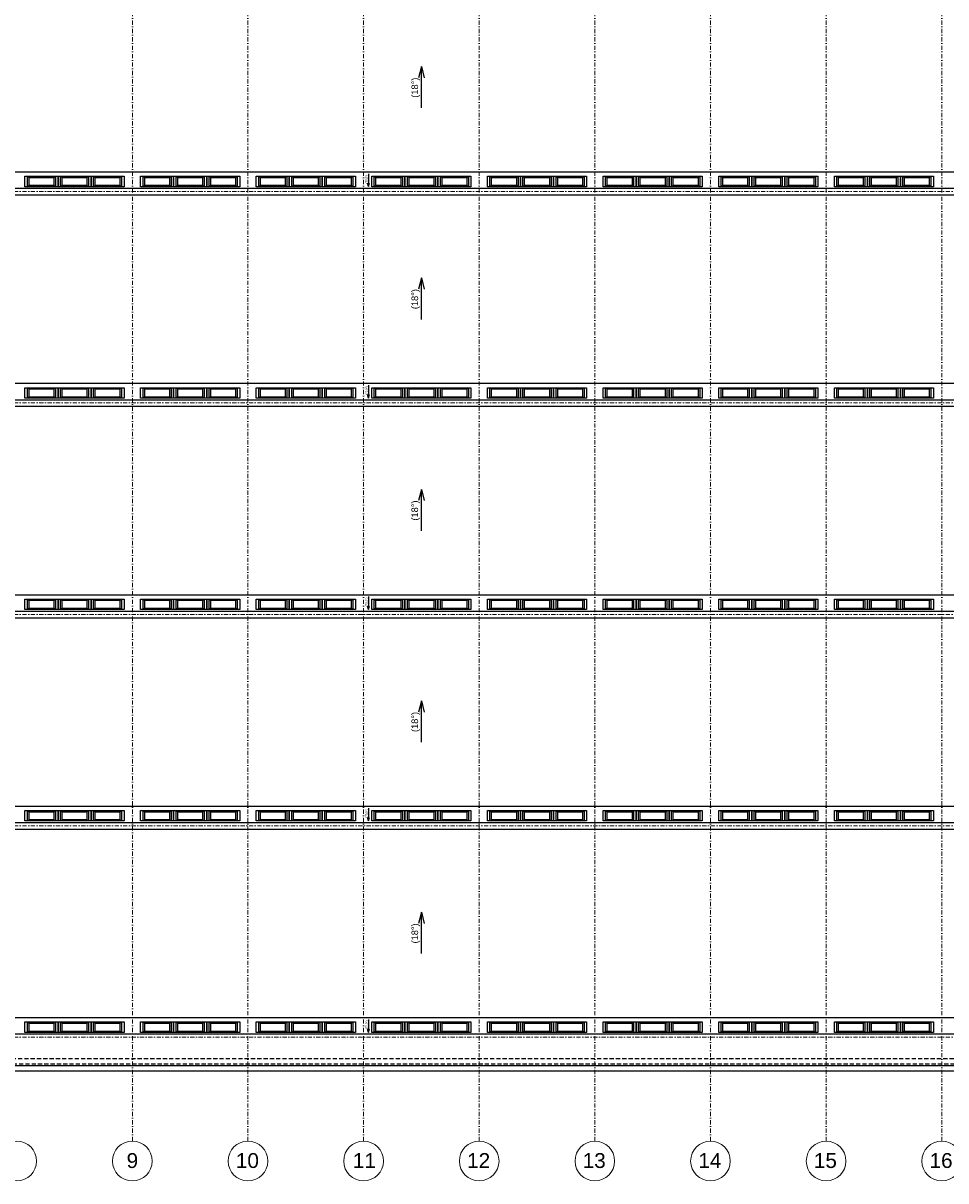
# Model space of a CAD drawing. Header units: millimetres. Extents: x 537057 to 1501572, y -190379 to -110693.
# Tile 3 of 5: x 1443412 to 1471342, y -180971 to -145929. Entities that reach past the tile are written whole.
import ezdxf
from ezdxf.enums import TextEntityAlignment as Align

# ---------------------------------------------------------------- set-up
doc = ezdxf.new("R2010")
doc.units = ezdxf.units.MM
doc.header["$LTSCALE"] = 10
doc.linetypes.add('DASHDOT', pattern=[25.4, 12.7, -6.35, 0, -6.35])
doc.linetypes.add('DASHED', pattern=[19.05, 12.7, -6.35])
for name, color, linetype, lineweight in [('CKSTENY_OSY', 1, 'DASHDOT', 15), ('CKTEXTY_MALE', 3, 'Continuous', 25), ('CKTEXTY_STREDNI', 6, 'Continuous', 50), ('S-GRID-IDEN', 7, 'Continuous', 9)]:
    doc.layers.add(name, color=color, linetype=linetype, lineweight=lineweight)
for name, color, linetype in [('CKSTENY_PODROVINOU', 7, 'Continuous'), ('CKSTENY_SKRYTE', 7, 'DASHED'), ('TP_klempířské_konstrukce', 142, 'Continuous')]:
    doc.layers.add(name, color=color, linetype=linetype)
doc.styles.add('Arial_1', font='arial.ttf', dxfattribs={"height": 450})
doc.styles.add('TOP_ARIAL_CE', font='arial.ttf', dxfattribs={"height": 100})

# ---------------------------------------------------------------- blocks, each defined once
blk = doc.blocks.new('Šipky')
at = {"color": 0, "linetype": 'ByBlock', "lineweight": -2}
for p, q in [((-225, 0), (-80, 0)), ((225, 0), (103, 30)), ((225, 0), (103, -30)), ((-80, 0), (27, 0)), ((27, 0), (225, 0))]:
    blk.add_line(p, q, dxfattribs=at)

msp = doc.modelspace()

# ---------------------------------------------------------------- linework, layer by layer
at = {"layer": 'CKSTENY_OSY', "lineweight": 5}
for p, q in [((1446717, -179771), (1446717, -111893)), ((1450217, -179771), (1450217, -111893)), ((1453717, -179771), (1453717, -111893)), ((1457217, -179771), (1457217, -111893)), ((1460717, -179771), (1460717, -111893)), ((1464217, -179771), (1464217, -111893)), ((1467717, -179771), (1467717, -111893)), ((1471217, -179771), (1471217, -111893)), ((1417470, -151026), (1500372, -151026)), ((1417470, -157426), (1500372, -157426)), ((1417470, -163826), (1500372, -163826)), ((1417470, -170226), (1500372, -170226)), ((1417470, -176626), (1500372, -176626))]:
    msp.add_line(p, q, dxfattribs=at)
at = {"layer": 'CKSTENY_PODROVINOU'}
for p, q in [((1418472, -150431), (1496107, -150431)), ((1418472, -150926), (1496107, -150926)), ((1418472, -151126), (1496107, -151126)), ((1418472, -156831), (1496107, -156831)), ((1418472, -157326), (1496107, -157326)), ((1418472, -157526), (1496107, -157526)), ((1418272, -163231), (1496107, -163231)), ((1418272, -163726), (1496107, -163726)), ((1418272, -163926), (1496107, -163926)), ((1418272, -169631), (1496107, -169631)), ((1418272, -170126), (1496107, -170126)), ((1418272, -170326), (1496107, -170326)), ((1418272, -176031), (1496107, -176031)), ((1418272, -176526), (1496107, -176526)), ((1417952, -177481), (1496107, -177481))]:
    msp.add_line(p, q, dxfattribs=at)
for points in [[(1443467, -150563), (1444467, -150563), (1444467, -150879), (1443467, -150879)], [(1443542, -150582), (1444392, -150582), (1444392, -150861), (1443542, -150861)], [(1443592, -150597), (1444342, -150597), (1444342, -150846), (1443592, -150846)], [(1444467, -150563), (1445467, -150563), (1445467, -150879), (1444467, -150879)], [(1444542, -150582), (1445392, -150582), (1445392, -150861), (1444542, -150861)], [(1444592, -150597), (1445342, -150597), (1445342, -150846), (1444592, -150846)], [(1445467, -150563), (1446467, -150563), (1446467, -150879), (1445467, -150879)], [(1445542, -150582), (1446392, -150582), (1446392, -150861), (1445542, -150861)], [(1445592, -150597), (1446342, -150597), (1446342, -150846), (1445592, -150846)], [(1446967, -150563), (1447967, -150563), (1447967, -150879), (1446967, -150879)], [(1447042, -150582), (1447892, -150582), (1447892, -150861), (1447042, -150861)], [(1447092, -150597), (1447842, -150597), (1447842, -150846), (1447092, -150846)], [(1447967, -150563), (1448967, -150563), (1448967, -150879), (1447967, -150879)], [(1448042, -150582), (1448892, -150582), (1448892, -150861), (1448042, -150861)], [(1448092, -150597), (1448842, -150597), (1448842, -150846), (1448092, -150846)], [(1448967, -150563), (1449967, -150563), (1449967, -150879), (1448967, -150879)], [(1449042, -150582), (1449892, -150582), (1449892, -150861), (1449042, -150861)], [(1449092, -150597), (1449842, -150597), (1449842, -150846), (1449092, -150846)], [(1450467, -150563), (1451467, -150563), (1451467, -150879), (1450467, -150879)], [(1450542, -150582), (1451392, -150582), (1451392, -150861), (1450542, -150861)], [(1450592, -150597), (1451342, -150597), (1451342, -150846), (1450592, -150846)], [(1451467, -150563), (1452467, -150563), (1452467, -150879), (1451467, -150879)], [(1451542, -150582), (1452392, -150582), (1452392, -150861), (1451542, -150861)], [(1451592, -150597), (1452342, -150597), (1452342, -150846), (1451592, -150846)], [(1452467, -150563), (1453467, -150563), (1453467, -150879), (1452467, -150879)], [(1452542, -150582), (1453392, -150582), (1453392, -150861), (1452542, -150861)], [(1452592, -150597), (1453342, -150597), (1453342, -150846), (1452592, -150846)], [(1453967, -150563), (1454967, -150563), (1454967, -150879), (1453967, -150879)], [(1454042, -150582), (1454892, -150582), (1454892, -150861), (1454042, -150861)], [(1454092, -150597), (1454842, -150597), (1454842, -150846), (1454092, -150846)], [(1454967, -150563), (1455967, -150563), (1455967, -150879), (1454967, -150879)], [(1455042, -150582), (1455892, -150582), (1455892, -150861), (1455042, -150861)], [(1455092, -150597), (1455842, -150597), (1455842, -150846), (1455092, -150846)], [(1455967, -150563), (1456967, -150563), (1456967, -150879), (1455967, -150879)], [(1456042, -150582), (1456892, -150582), (1456892, -150861), (1456042, -150861)], [(1456092, -150597), (1456842, -150597), (1456842, -150846), (1456092, -150846)], [(1457467, -150563), (1458467, -150563), (1458467, -150879), (1457467, -150879)], [(1457542, -150582), (1458392, -150582), (1458392, -150861), (1457542, -150861)], [(1457592, -150597), (1458342, -150597), (1458342, -150846), (1457592, -150846)], [(1458467, -150563), (1459467, -150563), (1459467, -150879), (1458467, -150879)], [(1458542, -150582), (1459392, -150582), (1459392, -150861), (1458542, -150861)], [(1458592, -150597), (1459342, -150597), (1459342, -150846), (1458592, -150846)], [(1459467, -150563), (1460467, -150563), (1460467, -150879), (1459467, -150879)], [(1459542, -150582), (1460392, -150582), (1460392, -150861), (1459542, -150861)], [(1459592, -150597), (1460342, -150597), (1460342, -150846), (1459592, -150846)], [(1460967, -150563), (1461967, -150563), (1461967, -150879), (1460967, -150879)], [(1461042, -150582), (1461892, -150582), (1461892, -150861), (1461042, -150861)], [(1461092, -150597), (1461842, -150597), (1461842, -150846), (1461092, -150846)], [(1461967, -150563), (1462967, -150563), (1462967, -150879), (1461967, -150879)], [(1462042, -150582), (1462892, -150582), (1462892, -150861), (1462042, -150861)], [(1462092, -150597), (1462842, -150597), (1462842, -150846), (1462092, -150846)], [(1462967, -150563), (1463967, -150563), (1463967, -150879), (1462967, -150879)], [(1463042, -150582), (1463892, -150582), (1463892, -150861), (1463042, -150861)], [(1463092, -150597), (1463842, -150597), (1463842, -150846), (1463092, -150846)], [(1464467, -150563), (1465467, -150563), (1465467, -150879), (1464467, -150879)], [(1464542, -150582), (1465392, -150582), (1465392, -150861), (1464542, -150861)], [(1464592, -150597), (1465342, -150597), (1465342, -150846), (1464592, -150846)], [(1465467, -150563), (1466467, -150563), (1466467, -150879), (1465467, -150879)], [(1465542, -150582), (1466392, -150582), (1466392, -150861), (1465542, -150861)], [(1465592, -150597), (1466342, -150597), (1466342, -150846), (1465592, -150846)], [(1466467, -150563), (1467467, -150563), (1467467, -150879), (1466467, -150879)], [(1466542, -150582), (1467392, -150582), (1467392, -150861), (1466542, -150861)], [(1466592, -150597), (1467342, -150597), (1467342, -150846), (1466592, -150846)], [(1467967, -150563), (1468967, -150563), (1468967, -150879), (1467967, -150879)], [(1468042, -150582), (1468892, -150582), (1468892, -150861), (1468042, -150861)], [(1468092, -150597), (1468842, -150597), (1468842, -150846), (1468092, -150846)], [(1468967, -150563), (1469967, -150563), (1469967, -150879), (1468967, -150879)], [(1469042, -150582), (1469892, -150582), (1469892, -150861), (1469042, -150861)], [(1469092, -150597), (1469842, -150597), (1469842, -150846), (1469092, -150846)], [(1469967, -150563), (1470967, -150563), (1470967, -150879), (1469967, -150879)], [(1470042, -150582), (1470892, -150582), (1470892, -150861), (1470042, -150861)], [(1470092, -150597), (1470842, -150597), (1470842, -150846), (1470092, -150846)], [(1443467, -156963), (1444467, -156963), (1444467, -157279), (1443467, -157279)], [(1443542, -156982), (1444392, -156982), (1444392, -157261), (1443542, -157261)], [(1444467, -156963), (1445467, -156963), (1445467, -157279), (1444467, -157279)], [(1444542, -156982), (1445392, -156982), (1445392, -157261), (1444542, -157261)], [(1445467, -156963), (1446467, -156963), (1446467, -157279), (1445467, -157279)], [(1445542, -156982), (1446392, -156982), (1446392, -157261), (1445542, -157261)], [(1446967, -156963), (1447967, -156963), (1447967, -157279), (1446967, -157279)], [(1447042, -156982), (1447892, -156982), (1447892, -157261), (1447042, -157261)], [(1447967, -156963), (1448967, -156963), (1448967, -157279), (1447967, -157279)], [(1448042, -156982), (1448892, -156982), (1448892, -157261), (1448042, -157261)], [(1448967, -156963), (1449967, -156963), (1449967, -157279), (1448967, -157279)], [(1449042, -156982), (1449892, -156982), (1449892, -157261), (1449042, -157261)], [(1450467, -156963), (1451467, -156963), (1451467, -157279), (1450467, -157279)], [(1450542, -156982), (1451392, -156982), (1451392, -157261), (1450542, -157261)], [(1451467, -156963), (1452467, -156963), (1452467, -157279), (1451467, -157279)], [(1451542, -156982), (1452392, -156982), (1452392, -157261), (1451542, -157261)], [(1452467, -156963), (1453467, -156963), (1453467, -157279), (1452467, -157279)], [(1452542, -156982), (1453392, -156982), (1453392, -157261), (1452542, -157261)], [(1453967, -156963), (1454967, -156963), (1454967, -157279), (1453967, -157279)], [(1454042, -156982), (1454892, -156982), (1454892, -157261), (1454042, -157261)], [(1454967, -156963), (1455967, -156963), (1455967, -157279), (1454967, -157279)], [(1455042, -156982), (1455892, -156982), (1455892, -157261), (1455042, -157261)], [(1455967, -156963), (1456967, -156963), (1456967, -157279), (1455967, -157279)], [(1456042, -156982), (1456892, -156982), (1456892, -157261), (1456042, -157261)], [(1457467, -156963), (1458467, -156963), (1458467, -157279), (1457467, -157279)], [(1457542, -156982), (1458392, -156982), (1458392, -157261), (1457542, -157261)], [(1458467, -156963), (1459467, -156963), (1459467, -157279), (1458467, -157279)], [(1458542, -156982), (1459392, -156982), (1459392, -157261), (1458542, -157261)], [(1459467, -156963), (1460467, -156963), (1460467, -157279), (1459467, -157279)], [(1459542, -156982), (1460392, -156982), (1460392, -157261), (1459542, -157261)], [(1460967, -156963), (1461967, -156963), (1461967, -157279), (1460967, -157279)], [(1461042, -156982), (1461892, -156982), (1461892, -157261), (1461042, -157261)], [(1461967, -156963), (1462967, -156963), (1462967, -157279), (1461967, -157279)], [(1462042, -156982), (1462892, -156982), (1462892, -157261), (1462042, -157261)], [(1462967, -156963), (1463967, -156963), (1463967, -157279), (1462967, -157279)], [(1463042, -156982), (1463892, -156982), (1463892, -157261), (1463042, -157261)], [(1464467, -156963), (1465467, -156963), (1465467, -157279), (1464467, -157279)], [(1464542, -156982), (1465392, -156982), (1465392, -157261), (1464542, -157261)], [(1465467, -156963), (1466467, -156963), (1466467, -157279), (1465467, -157279)], [(1465542, -156982), (1466392, -156982), (1466392, -157261), (1465542, -157261)], [(1466467, -156963), (1467467, -156963), (1467467, -157279), (1466467, -157279)], [(1466542, -156982), (1467392, -156982), (1467392, -157261), (1466542, -157261)], [(1467967, -156963), (1468967, -156963), (1468967, -157279), (1467967, -157279)], [(1468042, -156982), (1468892, -156982), (1468892, -157261), (1468042, -157261)], [(1468967, -156963), (1469967, -156963), (1469967, -157279), (1468967, -157279)], [(1469042, -156982), (1469892, -156982), (1469892, -157261), (1469042, -157261)], [(1469967, -156963), (1470967, -156963), (1470967, -157279), (1469967, -157279)], [(1470042, -156982), (1470892, -156982), (1470892, -157261), (1470042, -157261)], [(1443592, -156997), (1444342, -156997), (1444342, -157246), (1443592, -157246)], [(1444592, -156997), (1445342, -156997), (1445342, -157246), (1444592, -157246)], [(1445592, -156997), (1446342, -156997), (1446342, -157246), (1445592, -157246)], [(1447092, -156997), (1447842, -156997), (1447842, -157246), (1447092, -157246)], [(1448092, -156997), (1448842, -156997), (1448842, -157246), (1448092, -157246)], [(1449092, -156997), (1449842, -156997), (1449842, -157246), (1449092, -157246)], [(1450592, -156997), (1451342, -156997), (1451342, -157246), (1450592, -157246)], [(1451592, -156997), (1452342, -156997), (1452342, -157246), (1451592, -157246)], [(1452592, -156997), (1453342, -156997), (1453342, -157246), (1452592, -157246)], [(1454092, -156997), (1454842, -156997), (1454842, -157246), (1454092, -157246)], [(1455092, -156997), (1455842, -156997), (1455842, -157246), (1455092, -157246)], [(1456092, -156997), (1456842, -156997), (1456842, -157246), (1456092, -157246)], [(1457592, -156997), (1458342, -156997), (1458342, -157246), (1457592, -157246)], [(1458592, -156997), (1459342, -156997), (1459342, -157246), (1458592, -157246)], [(1459592, -156997), (1460342, -156997), (1460342, -157246), (1459592, -157246)], [(1461092, -156997), (1461842, -156997), (1461842, -157246), (1461092, -157246)], [(1462092, -156997), (1462842, -156997), (1462842, -157246), (1462092, -157246)], [(1463092, -156997), (1463842, -156997), (1463842, -157246), (1463092, -157246)], [(1464592, -156997), (1465342, -156997), (1465342, -157246), (1464592, -157246)], [(1465592, -156997), (1466342, -156997), (1466342, -157246), (1465592, -157246)], [(1466592, -156997), (1467342, -156997), (1467342, -157246), (1466592, -157246)], [(1468092, -156997), (1468842, -156997), (1468842, -157246), (1468092, -157246)], [(1469092, -156997), (1469842, -156997), (1469842, -157246), (1469092, -157246)], [(1470092, -156997), (1470842, -156997), (1470842, -157246), (1470092, -157246)], [(1443467, -163363), (1444467, -163363), (1444467, -163679), (1443467, -163679)], [(1443542, -163382), (1444392, -163382), (1444392, -163661), (1443542, -163661)], [(1443592, -163397), (1444342, -163397), (1444342, -163646), (1443592, -163646)], [(1444467, -163363), (1445467, -163363), (1445467, -163679), (1444467, -163679)], [(1444542, -163382), (1445392, -163382), (1445392, -163661), (1444542, -163661)], [(1444592, -163397), (1445342, -163397), (1445342, -163646), (1444592, -163646)], [(1445467, -163363), (1446467, -163363), (1446467, -163679), (1445467, -163679)], [(1445542, -163382), (1446392, -163382), (1446392, -163661), (1445542, -163661)], [(1445592, -163397), (1446342, -163397), (1446342, -163646), (1445592, -163646)], [(1446967, -163363), (1447967, -163363), (1447967, -163679), (1446967, -163679)], [(1447042, -163382), (1447892, -163382), (1447892, -163661), (1447042, -163661)], [(1447092, -163397), (1447842, -163397), (1447842, -163646), (1447092, -163646)], [(1447967, -163363), (1448967, -163363), (1448967, -163679), (1447967, -163679)], [(1448042, -163382), (1448892, -163382), (1448892, -163661), (1448042, -163661)], [(1448092, -163397), (1448842, -163397), (1448842, -163646), (1448092, -163646)], [(1448967, -163363), (1449967, -163363), (1449967, -163679), (1448967, -163679)], [(1449042, -163382), (1449892, -163382), (1449892, -163661), (1449042, -163661)], [(1449092, -163397), (1449842, -163397), (1449842, -163646), (1449092, -163646)], [(1450467, -163363), (1451467, -163363), (1451467, -163679), (1450467, -163679)], [(1450542, -163382), (1451392, -163382), (1451392, -163661), (1450542, -163661)], [(1450592, -163397), (1451342, -163397), (1451342, -163646), (1450592, -163646)], [(1451467, -163363), (1452467, -163363), (1452467, -163679), (1451467, -163679)], [(1451542, -163382), (1452392, -163382), (1452392, -163661), (1451542, -163661)], [(1451592, -163397), (1452342, -163397), (1452342, -163646), (1451592, -163646)], [(1452467, -163363), (1453467, -163363), (1453467, -163679), (1452467, -163679)], [(1452542, -163382), (1453392, -163382), (1453392, -163661), (1452542, -163661)], [(1452592, -163397), (1453342, -163397), (1453342, -163646), (1452592, -163646)], [(1453967, -163363), (1454967, -163363), (1454967, -163679), (1453967, -163679)], [(1454042, -163382), (1454892, -163382), (1454892, -163661), (1454042, -163661)], [(1454092, -163397), (1454842, -163397), (1454842, -163646), (1454092, -163646)], [(1454967, -163363), (1455967, -163363), (1455967, -163679), (1454967, -163679)], [(1455042, -163382), (1455892, -163382), (1455892, -163661), (1455042, -163661)], [(1455092, -163397), (1455842, -163397), (1455842, -163646), (1455092, -163646)], [(1455967, -163363), (1456967, -163363), (1456967, -163679), (1455967, -163679)], [(1456042, -163382), (1456892, -163382), (1456892, -163661), (1456042, -163661)], [(1456092, -163397), (1456842, -163397), (1456842, -163646), (1456092, -163646)], [(1457467, -163363), (1458467, -163363), (1458467, -163679), (1457467, -163679)], [(1457542, -163382), (1458392, -163382), (1458392, -163661), (1457542, -163661)], [(1457592, -163397), (1458342, -163397), (1458342, -163646), (1457592, -163646)], [(1458467, -163363), (1459467, -163363), (1459467, -163679), (1458467, -163679)], [(1458542, -163382), (1459392, -163382), (1459392, -163661), (1458542, -163661)], [(1458592, -163397), (1459342, -163397), (1459342, -163646), (1458592, -163646)], [(1459467, -163363), (1460467, -163363), (1460467, -163679), (1459467, -163679)], [(1459542, -163382), (1460392, -163382), (1460392, -163661), (1459542, -163661)], [(1459592, -163397), (1460342, -163397), (1460342, -163646), (1459592, -163646)], [(1460967, -163363), (1461967, -163363), (1461967, -163679), (1460967, -163679)], [(1461042, -163382), (1461892, -163382), (1461892, -163661), (1461042, -163661)], [(1461092, -163397), (1461842, -163397), (1461842, -163646), (1461092, -163646)], [(1461967, -163363), (1462967, -163363), (1462967, -163679), (1461967, -163679)], [(1462042, -163382), (1462892, -163382), (1462892, -163661), (1462042, -163661)], [(1462092, -163397), (1462842, -163397), (1462842, -163646), (1462092, -163646)], [(1462967, -163363), (1463967, -163363), (1463967, -163679), (1462967, -163679)], [(1463042, -163382), (1463892, -163382), (1463892, -163661), (1463042, -163661)], [(1463092, -163397), (1463842, -163397), (1463842, -163646), (1463092, -163646)], [(1464467, -163363), (1465467, -163363), (1465467, -163679), (1464467, -163679)], [(1464542, -163382), (1465392, -163382), (1465392, -163661), (1464542, -163661)], [(1464592, -163397), (1465342, -163397), (1465342, -163646), (1464592, -163646)], [(1465467, -163363), (1466467, -163363), (1466467, -163679), (1465467, -163679)], [(1465542, -163382), (1466392, -163382), (1466392, -163661), (1465542, -163661)], [(1465592, -163397), (1466342, -163397), (1466342, -163646), (1465592, -163646)], [(1466467, -163363), (1467467, -163363), (1467467, -163679), (1466467, -163679)], [(1466542, -163382), (1467392, -163382), (1467392, -163661), (1466542, -163661)], [(1466592, -163397), (1467342, -163397), (1467342, -163646), (1466592, -163646)], [(1467967, -163363), (1468967, -163363), (1468967, -163679), (1467967, -163679)], [(1468042, -163382), (1468892, -163382), (1468892, -163661), (1468042, -163661)], [(1468092, -163397), (1468842, -163397), (1468842, -163646), (1468092, -163646)], [(1468967, -163363), (1469967, -163363), (1469967, -163679), (1468967, -163679)], [(1469042, -163382), (1469892, -163382), (1469892, -163661), (1469042, -163661)], [(1469092, -163397), (1469842, -163397), (1469842, -163646), (1469092, -163646)], [(1469967, -163363), (1470967, -163363), (1470967, -163679), (1469967, -163679)], [(1470042, -163382), (1470892, -163382), (1470892, -163661), (1470042, -163661)], [(1470092, -163397), (1470842, -163397), (1470842, -163646), (1470092, -163646)], [(1443467, -169763), (1444467, -169763), (1444467, -170079), (1443467, -170079)], [(1443542, -169782), (1444392, -169782), (1444392, -170061), (1443542, -170061)], [(1443592, -169797), (1444342, -169797), (1444342, -170046), (1443592, -170046)], [(1444467, -169763), (1445467, -169763), (1445467, -170079), (1444467, -170079)], [(1444542, -169782), (1445392, -169782), (1445392, -170061), (1444542, -170061)], [(1444592, -169797), (1445342, -169797), (1445342, -170046), (1444592, -170046)], [(1445467, -169763), (1446467, -169763), (1446467, -170079), (1445467, -170079)], [(1445542, -169782), (1446392, -169782), (1446392, -170061), (1445542, -170061)], [(1445592, -169797), (1446342, -169797), (1446342, -170046), (1445592, -170046)], [(1446967, -169763), (1447967, -169763), (1447967, -170079), (1446967, -170079)], [(1447042, -169782), (1447892, -169782), (1447892, -170061), (1447042, -170061)], [(1447092, -169797), (1447842, -169797), (1447842, -170046), (1447092, -170046)], [(1447967, -169763), (1448967, -169763), (1448967, -170079), (1447967, -170079)], [(1448042, -169782), (1448892, -169782), (1448892, -170061), (1448042, -170061)], [(1448092, -169797), (1448842, -169797), (1448842, -170046), (1448092, -170046)], [(1448967, -169763), (1449967, -169763), (1449967, -170079), (1448967, -170079)], [(1449042, -169782), (1449892, -169782), (1449892, -170061), (1449042, -170061)], [(1449092, -169797), (1449842, -169797), (1449842, -170046), (1449092, -170046)], [(1450467, -169763), (1451467, -169763), (1451467, -170079), (1450467, -170079)], [(1450542, -169782), (1451392, -169782), (1451392, -170061), (1450542, -170061)], [(1450592, -169797), (1451342, -169797), (1451342, -170046), (1450592, -170046)], [(1451467, -169763), (1452467, -169763), (1452467, -170079), (1451467, -170079)], [(1451542, -169782), (1452392, -169782), (1452392, -170061), (1451542, -170061)], [(1451592, -169797), (1452342, -169797), (1452342, -170046), (1451592, -170046)], [(1452467, -169763), (1453467, -169763), (1453467, -170079), (1452467, -170079)], [(1452542, -169782), (1453392, -169782), (1453392, -170061), (1452542, -170061)], [(1452592, -169797), (1453342, -169797), (1453342, -170046), (1452592, -170046)], [(1453967, -169763), (1454967, -169763), (1454967, -170079), (1453967, -170079)], [(1454042, -169782), (1454892, -169782), (1454892, -170061), (1454042, -170061)], [(1454092, -169797), (1454842, -169797), (1454842, -170046), (1454092, -170046)], [(1454967, -169763), (1455967, -169763), (1455967, -170079), (1454967, -170079)], [(1455042, -169782), (1455892, -169782), (1455892, -170061), (1455042, -170061)], [(1455092, -169797), (1455842, -169797), (1455842, -170046), (1455092, -170046)], [(1455967, -169763), (1456967, -169763), (1456967, -170079), (1455967, -170079)], [(1456042, -169782), (1456892, -169782), (1456892, -170061), (1456042, -170061)], [(1456092, -169797), (1456842, -169797), (1456842, -170046), (1456092, -170046)], [(1457467, -169763), (1458467, -169763), (1458467, -170079), (1457467, -170079)], [(1457542, -169782), (1458392, -169782), (1458392, -170061), (1457542, -170061)], [(1457592, -169797), (1458342, -169797), (1458342, -170046), (1457592, -170046)], [(1458467, -169763), (1459467, -169763), (1459467, -170079), (1458467, -170079)], [(1458542, -169782), (1459392, -169782), (1459392, -170061), (1458542, -170061)], [(1458592, -169797), (1459342, -169797), (1459342, -170046), (1458592, -170046)], [(1459467, -169763), (1460467, -169763), (1460467, -170079), (1459467, -170079)], [(1459542, -169782), (1460392, -169782), (1460392, -170061), (1459542, -170061)], [(1459592, -169797), (1460342, -169797), (1460342, -170046), (1459592, -170046)], [(1460967, -169763), (1461967, -169763), (1461967, -170079), (1460967, -170079)], [(1461042, -169782), (1461892, -169782), (1461892, -170061), (1461042, -170061)], [(1461092, -169797), (1461842, -169797), (1461842, -170046), (1461092, -170046)], [(1461967, -169763), (1462967, -169763), (1462967, -170079), (1461967, -170079)], [(1462042, -169782), (1462892, -169782), (1462892, -170061), (1462042, -170061)], [(1462092, -169797), (1462842, -169797), (1462842, -170046), (1462092, -170046)], [(1462967, -169763), (1463967, -169763), (1463967, -170079), (1462967, -170079)], [(1463042, -169782), (1463892, -169782), (1463892, -170061), (1463042, -170061)], [(1463092, -169797), (1463842, -169797), (1463842, -170046), (1463092, -170046)], [(1464467, -169763), (1465467, -169763), (1465467, -170079), (1464467, -170079)], [(1464542, -169782), (1465392, -169782), (1465392, -170061), (1464542, -170061)], [(1464592, -169797), (1465342, -169797), (1465342, -170046), (1464592, -170046)], [(1465467, -169763), (1466467, -169763), (1466467, -170079), (1465467, -170079)], [(1465542, -169782), (1466392, -169782), (1466392, -170061), (1465542, -170061)], [(1465592, -169797), (1466342, -169797), (1466342, -170046), (1465592, -170046)], [(1466467, -169763), (1467467, -169763), (1467467, -170079), (1466467, -170079)], [(1466542, -169782), (1467392, -169782), (1467392, -170061), (1466542, -170061)], [(1466592, -169797), (1467342, -169797), (1467342, -170046), (1466592, -170046)], [(1467967, -169763), (1468967, -169763), (1468967, -170079), (1467967, -170079)], [(1468042, -169782), (1468892, -169782), (1468892, -170061), (1468042, -170061)], [(1468092, -169797), (1468842, -169797), (1468842, -170046), (1468092, -170046)], [(1468967, -169763), (1469967, -169763), (1469967, -170079), (1468967, -170079)], [(1469042, -169782), (1469892, -169782), (1469892, -170061), (1469042, -170061)], [(1469092, -169797), (1469842, -169797), (1469842, -170046), (1469092, -170046)], [(1469967, -169763), (1470967, -169763), (1470967, -170079), (1469967, -170079)], [(1470042, -169782), (1470892, -169782), (1470892, -170061), (1470042, -170061)], [(1470092, -169797), (1470842, -169797), (1470842, -170046), (1470092, -170046)], [(1443467, -176163), (1444467, -176163), (1444467, -176479), (1443467, -176479)], [(1443542, -176182), (1444392, -176182), (1444392, -176461), (1443542, -176461)], [(1443592, -176197), (1444342, -176197), (1444342, -176446), (1443592, -176446)], [(1444467, -176163), (1445467, -176163), (1445467, -176479), (1444467, -176479)], [(1444542, -176182), (1445392, -176182), (1445392, -176461), (1444542, -176461)], [(1444592, -176197), (1445342, -176197), (1445342, -176446), (1444592, -176446)], [(1445467, -176163), (1446467, -176163), (1446467, -176479), (1445467, -176479)], [(1445542, -176182), (1446392, -176182), (1446392, -176461), (1445542, -176461)], [(1445592, -176197), (1446342, -176197), (1446342, -176446), (1445592, -176446)], [(1446967, -176163), (1447967, -176163), (1447967, -176479), (1446967, -176479)], [(1447042, -176182), (1447892, -176182), (1447892, -176461), (1447042, -176461)], [(1447092, -176197), (1447842, -176197), (1447842, -176446), (1447092, -176446)], [(1447967, -176163), (1448967, -176163), (1448967, -176479), (1447967, -176479)], [(1448042, -176182), (1448892, -176182), (1448892, -176461), (1448042, -176461)], [(1448092, -176197), (1448842, -176197), (1448842, -176446), (1448092, -176446)], [(1448967, -176163), (1449967, -176163), (1449967, -176479), (1448967, -176479)], [(1449042, -176182), (1449892, -176182), (1449892, -176461), (1449042, -176461)], [(1449092, -176197), (1449842, -176197), (1449842, -176446), (1449092, -176446)], [(1450467, -176163), (1451467, -176163), (1451467, -176479), (1450467, -176479)], [(1450542, -176182), (1451392, -176182), (1451392, -176461), (1450542, -176461)], [(1450592, -176197), (1451342, -176197), (1451342, -176446), (1450592, -176446)], [(1451467, -176163), (1452467, -176163), (1452467, -176479), (1451467, -176479)], [(1451542, -176182), (1452392, -176182), (1452392, -176461), (1451542, -176461)], [(1451592, -176197), (1452342, -176197), (1452342, -176446), (1451592, -176446)], [(1452467, -176163), (1453467, -176163), (1453467, -176479), (1452467, -176479)], [(1452542, -176182), (1453392, -176182), (1453392, -176461), (1452542, -176461)], [(1452592, -176197), (1453342, -176197), (1453342, -176446), (1452592, -176446)], [(1453967, -176163), (1454967, -176163), (1454967, -176479), (1453967, -176479)], [(1454042, -176182), (1454892, -176182), (1454892, -176461), (1454042, -176461)], [(1454092, -176197), (1454842, -176197), (1454842, -176446), (1454092, -176446)], [(1454967, -176163), (1455967, -176163), (1455967, -176479), (1454967, -176479)], [(1455042, -176182), (1455892, -176182), (1455892, -176461), (1455042, -176461)], [(1455092, -176197), (1455842, -176197), (1455842, -176446), (1455092, -176446)], [(1455967, -176163), (1456967, -176163), (1456967, -176479), (1455967, -176479)], [(1456042, -176182), (1456892, -176182), (1456892, -176461), (1456042, -176461)], [(1456092, -176197), (1456842, -176197), (1456842, -176446), (1456092, -176446)], [(1457467, -176163), (1458467, -176163), (1458467, -176479), (1457467, -176479)], [(1457542, -176182), (1458392, -176182), (1458392, -176461), (1457542, -176461)], [(1457592, -176197), (1458342, -176197), (1458342, -176446), (1457592, -176446)], [(1458467, -176163), (1459467, -176163), (1459467, -176479), (1458467, -176479)], [(1458542, -176182), (1459392, -176182), (1459392, -176461), (1458542, -176461)], [(1458592, -176197), (1459342, -176197), (1459342, -176446), (1458592, -176446)], [(1459467, -176163), (1460467, -176163), (1460467, -176479), (1459467, -176479)], [(1459542, -176182), (1460392, -176182), (1460392, -176461), (1459542, -176461)], [(1459592, -176197), (1460342, -176197), (1460342, -176446), (1459592, -176446)], [(1460967, -176163), (1461967, -176163), (1461967, -176479), (1460967, -176479)], [(1461042, -176182), (1461892, -176182), (1461892, -176461), (1461042, -176461)], [(1461092, -176197), (1461842, -176197), (1461842, -176446), (1461092, -176446)], [(1461967, -176163), (1462967, -176163), (1462967, -176479), (1461967, -176479)], [(1462042, -176182), (1462892, -176182), (1462892, -176461), (1462042, -176461)], [(1462092, -176197), (1462842, -176197), (1462842, -176446), (1462092, -176446)], [(1462967, -176163), (1463967, -176163), (1463967, -176479), (1462967, -176479)], [(1463042, -176182), (1463892, -176182), (1463892, -176461), (1463042, -176461)], [(1463092, -176197), (1463842, -176197), (1463842, -176446), (1463092, -176446)], [(1464467, -176163), (1465467, -176163), (1465467, -176479), (1464467, -176479)], [(1464542, -176182), (1465392, -176182), (1465392, -176461), (1464542, -176461)], [(1464592, -176197), (1465342, -176197), (1465342, -176446), (1464592, -176446)], [(1465467, -176163), (1466467, -176163), (1466467, -176479), (1465467, -176479)], [(1465542, -176182), (1466392, -176182), (1466392, -176461), (1465542, -176461)], [(1465592, -176197), (1466342, -176197), (1466342, -176446), (1465592, -176446)], [(1466467, -176163), (1467467, -176163), (1467467, -176479), (1466467, -176479)], [(1466542, -176182), (1467392, -176182), (1467392, -176461), (1466542, -176461)], [(1466592, -176197), (1467342, -176197), (1467342, -176446), (1466592, -176446)], [(1467967, -176163), (1468967, -176163), (1468967, -176479), (1467967, -176479)], [(1468042, -176182), (1468892, -176182), (1468892, -176461), (1468042, -176461)], [(1468092, -176197), (1468842, -176197), (1468842, -176446), (1468092, -176446)], [(1468967, -176163), (1469967, -176163), (1469967, -176479), (1468967, -176479)], [(1469042, -176182), (1469892, -176182), (1469892, -176461), (1469042, -176461)], [(1469092, -176197), (1469842, -176197), (1469842, -176446), (1469092, -176446)], [(1469967, -176163), (1470967, -176163), (1470967, -176479), (1469967, -176479)], [(1470042, -176182), (1470892, -176182), (1470892, -176461), (1470042, -176461)], [(1470092, -176197), (1470842, -176197), (1470842, -176446), (1470092, -176446)]]:
    msp.add_lwpolyline(points, close=True, dxfattribs=at)
at = {"layer": 'CKSTENY_SKRYTE'}
for p, q in [((1418112, -177271), (1496107, -177271)), ((1417952, -177431), (1496107, -177431))]:
    msp.add_line(p, q, dxfattribs=at)
at = {"layer": 'S-GRID-IDEN'}
for centre in [(1443217, -180371), (1446717, -180371), (1450217, -180371), (1453717, -180371), (1457217, -180371), (1460717, -180371), (1464217, -180371), (1467717, -180371), (1471217, -180371)]:
    msp.add_circle(centre, 600, dxfattribs=at)
at = {"layer": 'TP_klempířské_konstrukce'}
msp.add_line((1417952, -177641), (1496107, -177641), dxfattribs=at)

# ---------------------------------------------------------------- block references
at = {"layer": 'CKTEXTY_MALE', "color": 7}
for p, xscale, yscale, zscale, rotation in [((1455467, -147869), -2.781409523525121, 2.781409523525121, 2.781409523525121, 270.0000000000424), ((1453866, -150682), 0.8691904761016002, 0.8691904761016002, 0.8691904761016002, 269.9999999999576), ((1455467, -154269), -2.781409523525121, 2.781409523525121, 2.781409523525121, 270.0000000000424), ((1453866, -157082), 0.8691904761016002, 0.8691904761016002, 0.8691904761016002, 269.9999999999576), ((1455467, -160669), -2.781409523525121, 2.781409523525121, 2.781409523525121, 270.0000000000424), ((1453866, -163482), 0.8691904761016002, 0.8691904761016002, 0.8691904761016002, 269.9999999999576), ((1455467, -167069), -2.781409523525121, 2.781409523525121, 2.781409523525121, 270.0000000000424), ((1453866, -169882), 0.8691904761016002, 0.8691904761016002, 0.8691904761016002, 269.9999999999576), ((1455467, -173469), -2.781409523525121, 2.781409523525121, 2.781409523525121, 270.0000000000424), ((1453866, -176282), 0.8691904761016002, 0.8691904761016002, 0.8691904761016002, 269.9999999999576)]:
    msp.add_blockref('Šipky', p, dxfattribs=dict(at, xscale=xscale, yscale=yscale, zscale=zscale, rotation=rotation))

# ---------------------------------------------------------------- texts
at = {"layer": 'CKTEXTY_STREDNI', "color": 7, "style": 'TOP_ARIAL_CE'}
for s, height, p in [('(18°)', 200, (1455267, -147882)), ('(75,9°)', 62.5, (1453804, -150649)), ('(18°)', 200, (1455267, -154282)), ('(75,9°)', 62.5, (1453804, -157049)), ('(18°)', 200, (1455267, -160682)), ('(75,9°)', 62.5, (1453804, -163449)), ('(18°)', 200, (1455267, -167082)), ('(75,9°)', 62.5, (1453804, -169849)), ('(18°)', 200, (1455267, -173482)), ('(75,9°)', 62.5, (1453804, -176249))]:
    msp.add_text(s, height=height, rotation=90, dxfattribs=at).set_placement(p, align=Align.MIDDLE_CENTER)
at = {"layer": 'S-GRID-IDEN', "linetype": 'Continuous', "style": 'Arial_1'}
for s, p in [('9', (1446543, -180582)), ('10', (1449849, -180582)), ('11', (1453391, -180582)), ('12', (1456850, -180582)), ('13', (1460348, -180582)), ('14', (1463849, -180582)), ('15', (1467346, -180582)), ('16', (1470848, -180582))]:
    msp.add_text(s, height=450, dxfattribs=at).set_placement(p)

doc.saveas('drawing.dxf')
